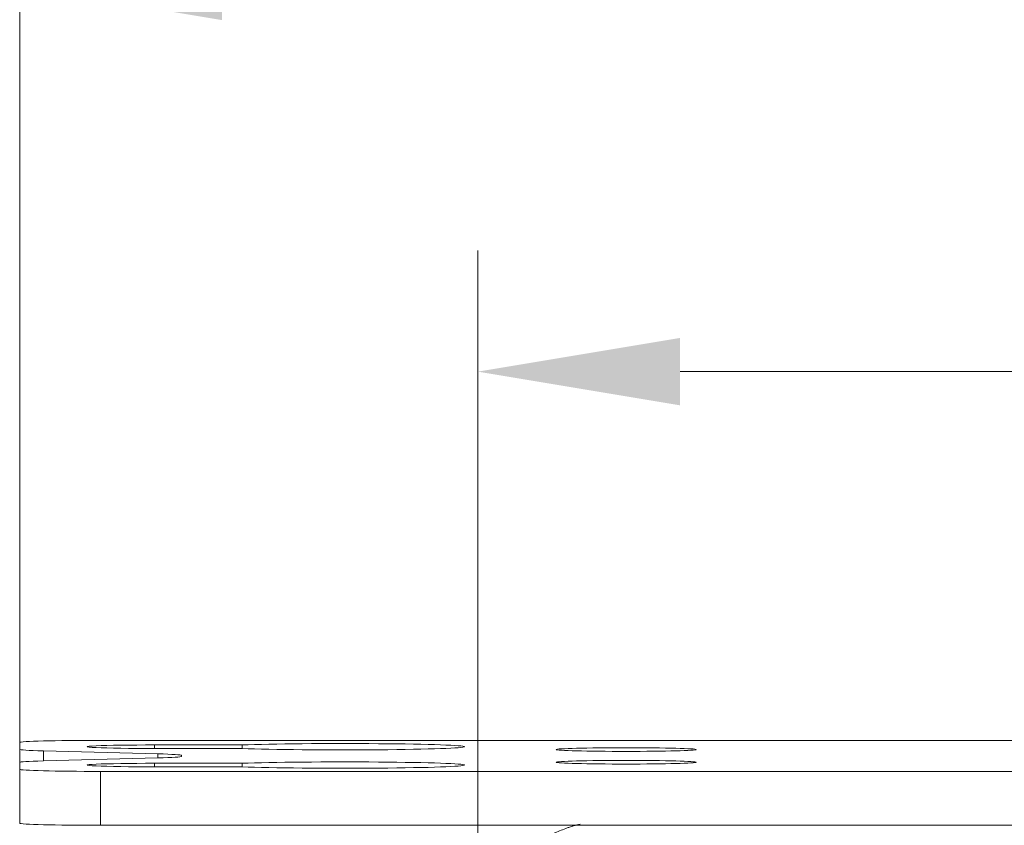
# Model space of a CAD drawing. Header units: millimetres. Extents: x 990 to 1809, y 0 to 562.
# Tile 60 of 256: x 1180 to 1217, y 399 to 428. Entities that reach past the tile are written whole.
import ezdxf

# ---------------------------------------------------------------- set-up
doc = ezdxf.new("R2010")
doc.units = ezdxf.units.MM
doc.layers.get('Defpoints').update_dxf_attribs({"lineweight": 18})
doc.layers.add('1', color=7, linetype='Continuous', true_color=0xffffff)
doc.layers.add('7标注层', color=4, linetype='Continuous', lineweight=18)
doc.styles.add('3.0', font='txt', dxfattribs={"height": 7.5})
doc.dimstyles.new('ISO-3.0', dxfattribs={"dimtxt": 7.5, "dimasz": 7.5, "dimexe": 4.5, "dimexo": 1.5, "dimgap": 1.5, "dimtad": 1, "dimdsep": 46, "dimtxsty": '3.0', "dimcen": 7.5, "dimclrd": 256, "dimclre": 256, "dimclrt": 256, "dimadec": 1, "dimazin": 0, "dimtp": 2e-09, "dimtm": 1.1e-09, "dimtfac": 1, "dimtmove": 0, "dimatfit": 3, "dimfxl": 1, "dimtolj": 1, "dimlwd": -1, "dimlwe": -1, "dimarcsym": 0})

# ---------------------------------------------------------------- blocks, each defined once
blk = doc.blocks.new('*D53')
at = {"layer": '7标注层', "transparency": 16777216}
for p, q in [((1180.42, 401.112), (1180.42, 434.155)), ((1387.42, 400.112), (1387.42, 434.155)), ((1187.92, 429.655), (1379.92, 429.655))]:
    blk.add_line(p, q, dxfattribs=at)
for points in [[(1187.92, 430.905), (1187.92, 428.405), (1180.42, 429.655)], [(1379.92, 430.905), (1379.92, 428.405), (1387.42, 429.655)]]:
    blk.add_solid(points, dxfattribs=at)
at = {"layer": 'Defpoints', "color": 0, "transparency": 16777216}
for p in [(1387.42, 429.655), (1180.42, 399.612), (1387.42, 398.612)]:
    blk.add_point(p, dxfattribs=at)
at = {"layer": '7标注层', "transparency": 16777216, "insert": (1285.183, 434.905), "char_height": 7.5, "attachment_point": 5, "style": '3.0'}
blk.add_mtext('\\A1;207', dxfattribs=at)
blk = doc.blocks.new('*D54')
at = {"layer": '7标注层', "transparency": 16777216}
for p, q in [((1197.421, 393.701), (1197.421, 419.863)), ((1370.421, 392.962), (1370.421, 419.863)), ((1204.921, 415.363), (1362.921, 415.363))]:
    blk.add_line(p, q, dxfattribs=at)
for points in [[(1204.921, 416.613), (1204.921, 414.113), (1197.421, 415.363)], [(1362.921, 416.613), (1362.921, 414.113), (1370.421, 415.363)]]:
    blk.add_solid(points, dxfattribs=at)
at = {"layer": 'Defpoints', "color": 0, "transparency": 16777216}
for p in [(1370.421, 415.363), (1197.421, 392.201), (1370.421, 391.462)]:
    blk.add_point(p, dxfattribs=at)
at = {"layer": '7标注层', "transparency": 16777216, "insert": (1283.921, 420.613), "char_height": 7.5, "attachment_point": 5, "style": '3.0'}
blk.add_mtext('\\A1;173', dxfattribs=at)

msp = doc.modelspace()

# ---------------------------------------------------------------- linework, layer by layer
at = {"layer": '1', "color": 7, "linetype": 'Continuous', "lineweight": 18}
for p, q in [((1180.42, 401.351), (1180.42, 401.606)), ((1183.42, 401.685), (1384.42, 401.685)), ((1185.42, 401.384), (1185.42, 401.514)), ((1185.42, 401.514), (1188.679, 401.514)), ((1188.679, 401.384), (1188.679, 401.514)), ((1180.42, 400.867), (1180.42, 401.351)), ((1181.299, 401.295), (1181.299, 400.922)), ((1185.542, 401.184), (1181.299, 401.295)), ((1188.679, 401.384), (1185.42, 401.384)), ((1185.542, 401.033), (1185.542, 401.184)), ((1186.42, 401.089), (1186.42, 401.129)), ((1180.42, 400.611), (1180.42, 400.867)), ((1181.299, 400.922), (1185.542, 401.033)), ((1185.42, 400.703), (1185.42, 400.834)), ((1185.42, 400.834), (1188.679, 400.834)), ((1188.679, 400.703), (1188.679, 400.834)), ((1180.42, 398.612), (1180.42, 400.611)), ((1183.42, 400.533), (1183.42, 398.534)), ((1384.42, 400.533), (1183.42, 400.533)), ((1188.679, 400.703), (1185.42, 400.703)), ((1384.42, 398.534), (1183.42, 398.534))]:
    msp.add_line(p, q, dxfattribs=at)
for centre, major_axis, start_param, end_param in [((1183.42, 401.606), (-3, 0), 4.712389, 6.283185), ((1185.42, 401.449), (2.5, 0), 1.570796, 4.712389), ((1192.421, 401.449), (4.5, 0), 3.730624, 8.835747), ((1183.42, 401.351), (-3, 0), 0, 0.785398), ((1183.42, 401.129), (3, 0), 0, 0.785398), ((1183.42, 401.089), (3, 0), 5.497787, 6.283185), ((1183.42, 400.867), (-3, 0), 5.497787, 6.283185), ((1185.42, 400.768), (2.5, 0), 1.570796, 4.712389), ((1192.421, 400.768), (4.5, 0), 3.730624, 8.835747), ((1183.42, 400.611), (-3, 0), 0, 1.570796), ((1183.42, 398.612), (3, 0), 3.141593, 4.712389)]:
    msp.add_ellipse(centre, major_axis=major_axis, ratio=0.026177, start_param=start_param, end_param=end_param, dxfattribs=at)
for centre in [(1202.92, 401.344), (1202.92, 400.873)]:
    msp.add_ellipse(centre, major_axis=(2.6, 0), ratio=0.026177, dxfattribs=at)
msp.add_open_spline([(1197.421, 393.726), (1197.421, 393.891), (1197.429, 394.054), (1197.461, 394.379), (1197.484, 394.54), (1197.548, 394.86), (1197.587, 395.019), (1197.659, 395.255), (1197.685, 395.333), (1197.74, 395.488), (1197.769, 395.565), (1197.864, 395.792), (1197.933, 395.94), (1198.049, 396.157), (1198.09, 396.229), (1198.153, 396.335), (1198.175, 396.37), (1198.219, 396.439), (1198.241, 396.474), (1198.356, 396.645), (1198.453, 396.777), (1198.66, 397.029), (1198.879, 397.27), (1199.121, 397.49), (1199.28, 397.62), (1199.312, 397.646), (1199.377, 397.697), (1199.41, 397.722), (1199.509, 397.795), (1199.576, 397.842), (1199.78, 397.978), (1199.92, 398.062), (1200.208, 398.216), (1200.355, 398.285), (1200.582, 398.379), (1200.658, 398.409), (1200.774, 398.45), (1200.813, 398.464), (1200.892, 398.489), (1200.931, 398.502), (1201.052, 398.538), (1201.134, 398.561), (1201.216, 398.581)], degree=3, knots=[0, 0, 0, 0, 0.073971, 0.073971, 0.147943, 0.147943, 0.221914, 0.221914, 0.2589, 0.2589, 0.295885, 0.295885, 0.369857, 0.369857, 0.406842, 0.406842, 0.425335, 0.425335, 0.443828, 0.443828, 0.517799, 0.517799, 0.591771, 0.665742, 0.665742, 0.684235, 0.684235, 0.702728, 0.702728, 0.739713, 0.739713, 0.813685, 0.813685, 0.887656, 0.887656, 0.924642, 0.924642, 0.943135, 0.943135, 0.961627, 0.961627, 1, 1, 1, 1], dxfattribs=at)

# ---------------------------------------------------------------- dimensions: what is measured, and where the dimension line sits
at = {"layer": '7标注层'}
dim = msp.add_linear_dim(base=(1387.42, 429.655), p1=(1180.42, 399.612), p2=(1387.42, 398.612), dimstyle='ISO-3.0', dxfattribs=at)
dim.commit()
dim.dimension.update_dxf_attribs({"geometry": '*D53', "text_midpoint": (1285.183, 429.655), "dimtype": 160})
dim = msp.add_linear_dim(base=(1370.421, 415.363), p1=(1197.421, 392.201), p2=(1370.421, 391.462), dimstyle='ISO-3.0', dxfattribs=at)
dim.commit()
dim.dimension.update_dxf_attribs({"geometry": '*D54', "text_midpoint": (1283.921, 420.613)})

doc.saveas('drawing.dxf')
